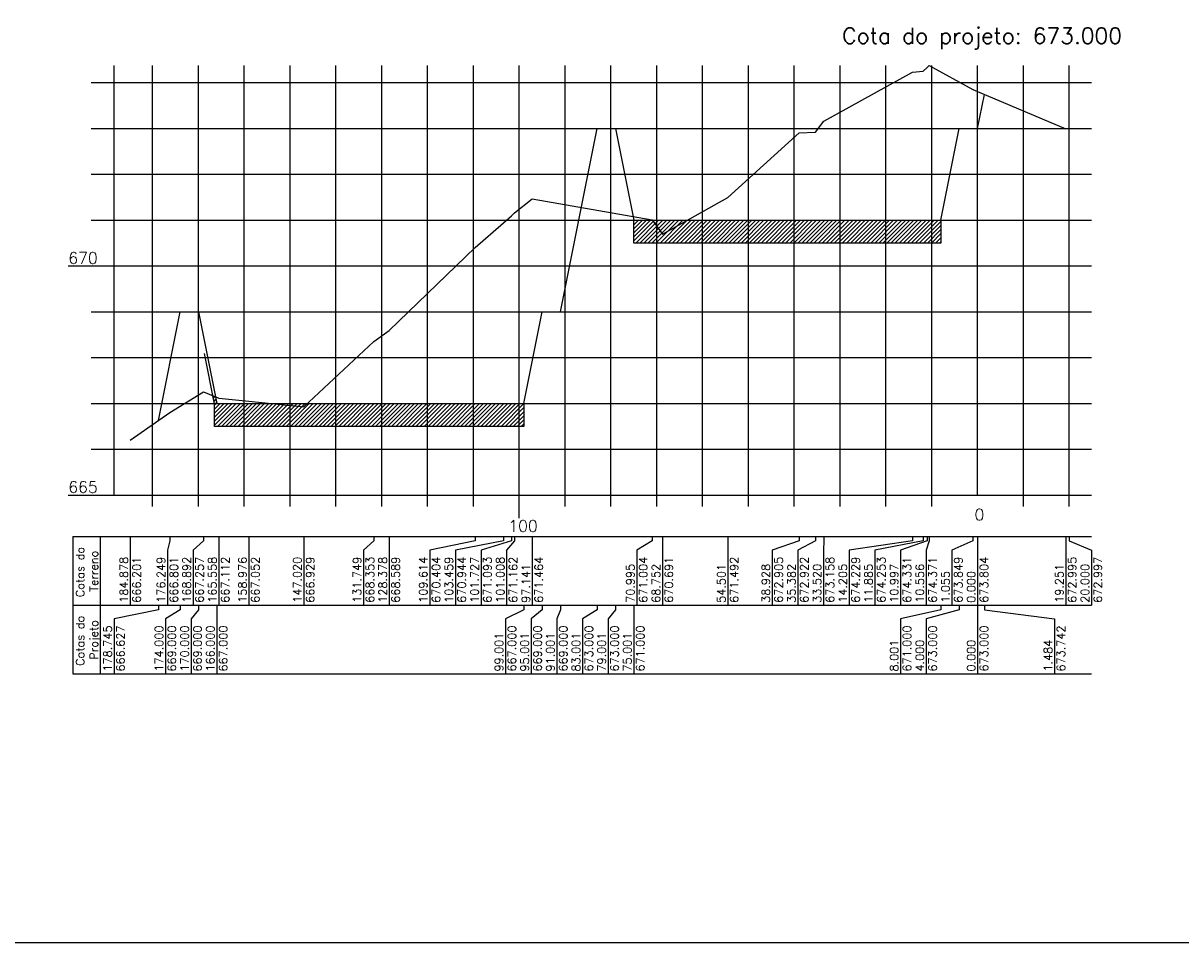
# Model space of a CAD drawing. Header units: inches. Extents: x 670 to 1686, y 41 to 653.
# Tile 3 of 10: x 923 to 1175, y 41 to 242. Entities that reach past the tile are written whole.
import ezdxf

# ---------------------------------------------------------------- set-up
doc = ezdxf.new("R2010")
doc.units = ezdxf.units.IN
doc.header["$MEASUREMENT"] = 0
doc.linetypes.add('CONTINUO', pattern=[0])
for name, color, linetype in [('PROJETO', 104, 'Continuous'), ('SELO', 11, 'Continuous'), ('TERRENO', 22, 'Continuous'), ('TG', 7, 'CONTINUO'), ('Vp', 2, 'Continuous')]:
    doc.layers.add(name, color=color, linetype=linetype)
doc.styles.add('SIMPLEX', font='simplex', dxfattribs={"height": 0.2})
pattern_1 = [(45, (-2256.2507, 379.88006), (-0.44194174, 0.44194174), [])]

msp = doc.modelspace()

# ---------------------------------------------------------------- hatches: boundary and pattern name
at = {"layer": 'SELO'}
h = msp.add_hatch(dxfattribs=at)
h.set_pattern_fill('ANSI31', color=256, scale=5, style=0)
h.set_pattern_definition(pattern_1)
h.paths.add_polyline_path([(1055.94, 199.08), (1122.94, 199.08), (1122.94, 194.08), (1055.94, 194.08)])
h = msp.add_hatch(dxfattribs=at)
h.set_pattern_fill('ANSI31', color=256, scale=5, style=0)
h.set_pattern_definition(pattern_1)
h.paths.add_polyline_path([(1031.94, 159.08), (1031.94, 154.08), (964.45, 154.08), (964.45, 158.98), (964.1, 160.76), (964.66, 160.51), (964.94, 159.08)])

# ---------------------------------------------------------------- linework, layer by layer
at = {"layer": 'PROJETO', "flags": 128}
msp.add_lwpolyline([(952.2, 155.35), (956.94, 179.08), (956.94, 179.08), (960.94, 179.08), (964.94, 159.08), (1031.94, 159.08), (1035.94, 179.08), (1039.94, 179.08), (1047.94, 219.08), (1051.94, 219.08), (1055.94, 199.08), (1122.94, 199.08), (1126.94, 219.08), (1130.94, 219.08), (1130.94, 219.08), (1130.94, 219.08), (1130.94, 219.08), (1132.43, 226.5)], dxfattribs=at)
at = {"layer": 'SELO', "color": 5}
msp.add_line((964.45, 158.98), (962.25, 170.01), dxfattribs=at)
at = {"layer": 'SELO'}
for points in [[(1055.94, 199.08), (1122.94, 199.08), (1122.94, 194.08), (1055.94, 194.08)], [(1031.94, 159.08), (1031.94, 154.08), (964.45, 154.08), (964.45, 158.98), (964.1, 160.76), (964.66, 160.51), (964.94, 159.08)]]:
    msp.add_lwpolyline(points, close=True, dxfattribs=at)
at = {"layer": 'TERRENO', "flags": 128}
msp.add_lwpolyline([(946.07, 151.09), (954.69, 157.09), (962.05, 161.65), (965.39, 160.2), (971.97, 159.6), (983.92, 158.37), (999.19, 172.61), (1002.57, 174.97), (1021.33, 193.12), (1027.49, 198.52), (1029.22, 200.01), (1029.94, 200.7), (1033.8, 203.72), (1059.95, 199.12), (1062.19, 195.99), (1076.44, 204), (1092.02, 218.13), (1095.56, 218.3), (1097.42, 220.66), (1116.74, 231.37), (1119.06, 231.61), (1119.95, 232.39), (1120.39, 232.79), (1129.89, 227.57), (1130.94, 227.12), (1150.19, 219.03), (1150.94, 219.05)], dxfattribs=at)
at = {"layer": 'TG', "color": 4, "linetype": 'CONTINUO', "flags": 128}
for points in [[(942.54, 139.08), (942.54, 232.79)], [(1130.94, 139.08), (1130.94, 232.79)], [(937.54, 229.08), (942.54, 229.08)], [(937.54, 219.08), (942.54, 219.08)], [(937.54, 209.08), (942.54, 209.08)], [(937.54, 199.08), (942.54, 199.08)], [(932.54, 189.08), (942.54, 189.08)], [(937.54, 179.08), (942.54, 179.08)], [(937.54, 169.08), (942.54, 169.08)], [(937.54, 159.08), (942.54, 159.08)], [(937.54, 149.08), (942.54, 149.08)], [(932.54, 139.08), (942.54, 139.08)], [(942.54, 139.08), (1155.79, 139.08)], [(950.94, 136.58), (950.94, 139.08)], [(960.94, 136.58), (960.94, 139.08)], [(970.94, 136.58), (970.94, 139.08)], [(980.94, 136.58), (980.94, 139.08)], [(990.94, 136.58), (990.94, 139.08)], [(1000.94, 136.58), (1000.94, 139.08)], [(1010.94, 136.58), (1010.94, 139.08)], [(1020.94, 136.58), (1020.94, 139.08)], [(1030.94, 134.08), (1030.94, 139.08)], [(1040.94, 136.58), (1040.94, 139.08)], [(1050.94, 136.58), (1050.94, 139.08)], [(1060.94, 136.58), (1060.94, 139.08)], [(1070.94, 136.58), (1070.94, 139.08)], [(1080.94, 136.58), (1080.94, 139.08)], [(1090.94, 136.58), (1090.94, 139.08)], [(1100.94, 136.58), (1100.94, 139.08)], [(1110.94, 136.58), (1110.94, 139.08)], [(1120.94, 136.58), (1120.94, 139.08)], [(1140.94, 136.58), (1140.94, 139.08)], [(1150.94, 136.58), (1150.94, 139.08)]]:
    msp.add_lwpolyline(points, dxfattribs=at)
at = {"layer": 'TG', "color": 7, "linetype": 'CONTINUO', "flags": 128}
for points in [[(950.94, 139.08), (950.94, 232.79)], [(960.94, 139.08), (960.94, 232.79)], [(970.94, 139.08), (970.94, 232.79)], [(980.94, 139.08), (980.94, 232.79)], [(990.94, 139.08), (990.94, 232.79)], [(1000.94, 139.08), (1000.94, 232.79)], [(1010.94, 139.08), (1010.94, 232.79)], [(1020.94, 139.08), (1020.94, 232.79)], [(1030.94, 139.08), (1030.94, 232.79)], [(1040.94, 139.08), (1040.94, 232.79)], [(1050.94, 139.08), (1050.94, 232.79)], [(1060.94, 139.08), (1060.94, 232.79)], [(1070.94, 139.08), (1070.94, 232.79)], [(1080.94, 139.08), (1080.94, 232.79)], [(1090.94, 139.08), (1090.94, 232.79)], [(1100.94, 139.08), (1100.94, 232.79)], [(1110.94, 139.08), (1110.94, 232.79)], [(1120.94, 139.08), (1120.94, 232.79)], [(1140.94, 139.08), (1140.94, 232.79)], [(1150.94, 139.08), (1150.94, 232.79)], [(942.54, 229.08), (1155.79, 229.08)], [(942.54, 219.08), (1155.79, 219.08)], [(942.54, 209.08), (1155.79, 209.08)], [(942.54, 199.08), (1155.79, 199.08)], [(942.54, 189.08), (1155.79, 189.08)], [(942.54, 179.08), (1155.79, 179.08)], [(942.54, 169.08), (1155.79, 169.08)], [(942.54, 159.08), (1155.79, 159.08)], [(942.54, 149.08), (1155.79, 149.08)], [(933.54, 130.08), (1155.79, 130.08)], [(933.54, 130.08), (933.54, 115.08)], [(939.54, 130.08), (939.54, 115.08)], [(946.07, 130.08), (946.07, 115.08)], [(954.69, 129.08), (954.19, 127.08)], [(954.69, 130.08), (954.69, 129.08)], [(962.05, 129.08), (959.79, 127.08)], [(962.05, 130.08), (962.05, 129.08)], [(965.39, 130.08), (965.39, 115.08)], [(971.97, 130.08), (971.97, 115.08)], [(983.92, 130.08), (983.92, 115.08)], [(999.19, 129.08), (996.97, 127.08)], [(999.19, 130.08), (999.19, 129.08)], [(1002.57, 130.08), (1002.57, 115.08)], [(1021.33, 129.08), (1011.4, 127.08)], [(1027.49, 129.08), (1017, 127.08)], [(1021.33, 130.08), (1021.33, 129.08)], [(1029.22, 129.08), (1022.6, 127.08)], [(1027.49, 130.08), (1027.49, 129.08)], [(1029.94, 129.08), (1028.2, 127.08)], [(1029.22, 130.08), (1029.22, 129.08)], [(1029.94, 130.08), (1029.94, 129.08)], [(1033.8, 130.08), (1033.8, 115.08)], [(1059.95, 129.08), (1056.59, 127.08)], [(1059.95, 130.08), (1059.95, 129.08)], [(1062.19, 130.08), (1062.19, 115.08)], [(1076.44, 130.08), (1076.44, 115.08)], [(1092.02, 129.08), (1086.14, 127.08)], [(1095.56, 129.08), (1091.74, 127.08)], [(1092.02, 130.08), (1092.02, 129.08)], [(1095.56, 130.08), (1095.56, 129.08)], [(1097.42, 129.08), (1097.34, 127.08)], [(1097.42, 130.08), (1097.42, 129.08)], [(1116.74, 129.08), (1102.94, 127.08)], [(1119.06, 129.08), (1108.54, 127.08)], [(1119.95, 129.08), (1114.14, 127.08)], [(1116.74, 130.08), (1116.74, 129.08)], [(1119.06, 130.08), (1119.06, 129.08)], [(1120.39, 129.08), (1119.74, 127.08)], [(1119.95, 130.08), (1119.95, 129.08)], [(1120.39, 130.08), (1120.39, 129.08)], [(1129.89, 129.08), (1125.34, 127.08)], [(1129.89, 130.08), (1129.89, 129.08)], [(1130.94, 130.08), (1130.94, 115.08)], [(1150.19, 130.08), (1150.19, 115.08)], [(1150.94, 130.08), (1150.94, 129.08)], [(1150.94, 129.08), (1155.79, 127.08)], [(954.19, 127.08), (954.19, 115.08)], [(959.79, 127.08), (959.79, 115.08)], [(996.97, 127.08), (996.97, 115.08)], [(1011.4, 127.08), (1011.4, 115.08)], [(1017, 127.08), (1017, 115.08)], [(1022.6, 127.08), (1022.6, 115.08)], [(1028.2, 127.08), (1028.2, 115.08)], [(1056.59, 127.08), (1056.59, 115.08)], [(1086.14, 127.08), (1086.14, 115.08)], [(1091.74, 127.08), (1091.74, 115.08)], [(1097.34, 127.08), (1097.34, 115.08)], [(1102.94, 127.08), (1102.94, 115.08)], [(1108.54, 127.08), (1108.54, 115.08)], [(1114.14, 127.08), (1114.14, 115.08)], [(1119.74, 127.08), (1119.74, 115.08)], [(1125.34, 127.08), (1125.34, 115.08)], [(1155.79, 127.08), (1155.79, 115.08)], [(933.54, 115.08), (1155.79, 115.08)], [(933.54, 115.08), (933.54, 100.08)], [(939.54, 115.08), (939.54, 100.08)], [(952.2, 114.08), (942.54, 112.08)], [(952.2, 115.08), (952.2, 114.08)], [(956.94, 114.08), (953.74, 112.08)], [(956.94, 115.08), (956.94, 114.08)], [(956.94, 115.08), (956.94, 114.08)], [(960.94, 114.08), (959.34, 112.08)], [(960.94, 115.08), (960.94, 114.08)], [(964.94, 115.08), (964.94, 100.08)], [(1031.94, 114.08), (1027.94, 112.08)], [(1031.94, 115.08), (1031.94, 114.08)], [(1035.94, 114.08), (1033.54, 112.08)], [(1035.94, 115.08), (1035.94, 114.08)], [(1039.94, 114.08), (1039.14, 112.08)], [(1039.94, 115.08), (1039.94, 114.08)], [(1047.94, 114.08), (1044.74, 112.08)], [(1047.94, 115.08), (1047.94, 114.08)], [(1051.94, 114.08), (1050.34, 112.08)], [(1051.94, 115.08), (1051.94, 114.08)], [(1055.94, 115.08), (1055.94, 100.08)], [(1122.94, 114.08), (1114.14, 112.08)], [(1126.94, 114.08), (1119.74, 112.08)], [(1122.94, 115.08), (1122.94, 114.08)], [(1126.94, 115.08), (1126.94, 114.08)], [(1130.94, 115.08), (1130.94, 100.08)], [(1130.94, 115.08), (1130.94, 114.08)], [(1130.94, 115.08), (1130.94, 114.08)], [(1130.94, 115.08), (1130.94, 114.08)], [(1132.43, 115.08), (1132.43, 114.08)], [(1132.43, 114.08), (1147.74, 112.08)], [(942.54, 112.08), (942.54, 100.08)], [(953.74, 112.08), (953.74, 100.08)], [(959.34, 112.08), (959.34, 100.08)], [(1027.94, 112.08), (1027.94, 100.08)], [(1033.54, 112.08), (1033.54, 100.08)], [(1039.14, 112.08), (1039.14, 100.08)], [(1044.74, 112.08), (1044.74, 100.08)], [(1050.34, 112.08), (1050.34, 100.08)], [(1114.14, 112.08), (1114.14, 100.08)], [(1119.74, 112.08), (1119.74, 100.08)], [(1147.74, 112.08), (1147.74, 100.08)], [(933.54, 100.08), (1155.79, 100.08)]]:
    msp.add_lwpolyline(points, dxfattribs=at)
at = {"layer": 'Vp'}
msp.add_lwpolyline([(1685.7, 181.77), (1510.7, 181.77), (1510.7, 41.38), (670.11, 41.38), (670.11, 615.38), (1685.7, 615.38)], close=True, dxfattribs=at)

# ---------------------------------------------------------------- texts
at = {"layer": 'TG', "color": 4, "style": 'SIMPLEX'}
msp.add_text('Cota do projeto: 673.000', height=3.5, dxfattribs=at).set_placement((1101.42, 237.57))
at = {"layer": 'TG', "color": 2, "style": 'SIMPLEX'}
for s, p in [('670', (932.54, 189.58)), ('665', (932.54, 139.58)), ('0', (1130.28, 133.58)), ('100', (1028.56, 131.08))]:
    msp.add_text(s, height=2.5, dxfattribs=at).set_placement(p)
for s, p in [('Cotas do', (936.04, 116.81)), ('Terreno', (939.04, 118)), ('184.878', (945.57, 115.58)), ('666.201', (948.37, 115.58)), ('176.249', (953.69, 115.58)), ('666.801', (956.49, 115.58)), ('168.892', (959.29, 115.58)), ('667.257', (962.09, 115.58)), ('165.558', (964.89, 115.58)), ('667.112', (967.69, 115.58)), ('158.976', (971.47, 115.58)), ('667.052', (974.27, 115.58)), ('147.020', (983.42, 115.58)), ('666.929', (986.22, 115.58)), ('131.749', (996.47, 115.58)), ('668.353', (999.27, 115.58)), ('128.378', (1002.07, 115.58)), ('668.589', (1004.87, 115.58)), ('109.614', (1010.9, 115.58)), ('670.404', (1013.7, 115.58)), ('103.459', (1016.5, 115.58)), ('670.944', (1019.3, 115.58)), ('101.727', (1022.1, 115.58)), ('671.093', (1024.9, 115.58)), ('101.008', (1027.7, 115.58)), ('671.162', (1030.5, 115.58)), ('671.464', (1036.1, 115.58)), ('671.004', (1058.89, 115.58)), ('670.691', (1064.49, 115.58)), ('671.492', (1078.74, 115.58)), ('672.905', (1088.44, 115.58)), ('672.922', (1094.04, 115.58)), ('673.158', (1099.64, 115.58)), ('674.229', (1105.24, 115.58)), ('674.253', (1110.84, 115.58)), ('674.331', (1116.44, 115.58)), ('674.371', (1122.04, 115.58)), ('673.849', (1127.64, 115.58)), ('673.804', (1133.24, 115.58)), ('672.995', (1152.49, 115.58)), ('672.997', (1158.09, 115.58)), ('97.141', (1033.3, 115.58)), ('70.995', (1056.09, 115.58)), ('68.752', (1061.69, 115.58)), ('54.501', (1075.94, 115.58)), ('38.928', (1085.64, 115.58)), ('35.382', (1091.24, 115.58)), ('33.520', (1096.84, 115.58)), ('14.205', (1102.44, 115.58)), ('11.885', (1108.04, 115.58)), ('10.997', (1113.64, 115.58)), ('10.556', (1119.24, 115.58)), ('1.055', (1124.84, 115.58)), ('0.000', (1130.44, 115.58)), ('19.251', (1149.69, 115.58)), ('20.000', (1155.29, 115.58)), ('Cotas do', (936.04, 101.81)), ('Projeto', (939.04, 103.16)), ('178.745', (942.04, 100.58)), ('666.627', (944.84, 100.58)), ('174.000', (953.24, 100.58)), ('669.000', (956.04, 100.58)), ('170.000', (958.84, 100.58)), ('669.000', (961.64, 100.58)), ('166.000', (964.44, 100.58)), ('667.000', (967.24, 100.58)), ('667.000', (1030.24, 100.58)), ('669.000', (1035.84, 100.58)), ('669.000', (1041.44, 100.58)), ('673.000', (1047.04, 100.58)), ('673.000', (1052.64, 100.58)), ('671.000', (1058.24, 100.58)), ('671.000', (1116.44, 100.58)), ('673.000', (1122.04, 100.58)), ('673.000', (1133.24, 100.58)), ('673.742', (1150.04, 100.58)), ('99.001', (1027.44, 100.58)), ('95.001', (1033.04, 100.58)), ('91.001', (1038.64, 100.58)), ('83.001', (1044.24, 100.58)), ('79.001', (1049.84, 100.58)), ('75.001', (1055.44, 100.58)), ('8.001', (1113.64, 100.58)), ('4.000', (1119.24, 100.58)), ('0.000', (1130.44, 100.58)), ('1.484', (1147.24, 100.58))]:
    msp.add_text(s, height=1.8, rotation=90, dxfattribs=at).set_placement(p)

doc.saveas('drawing.dxf')
